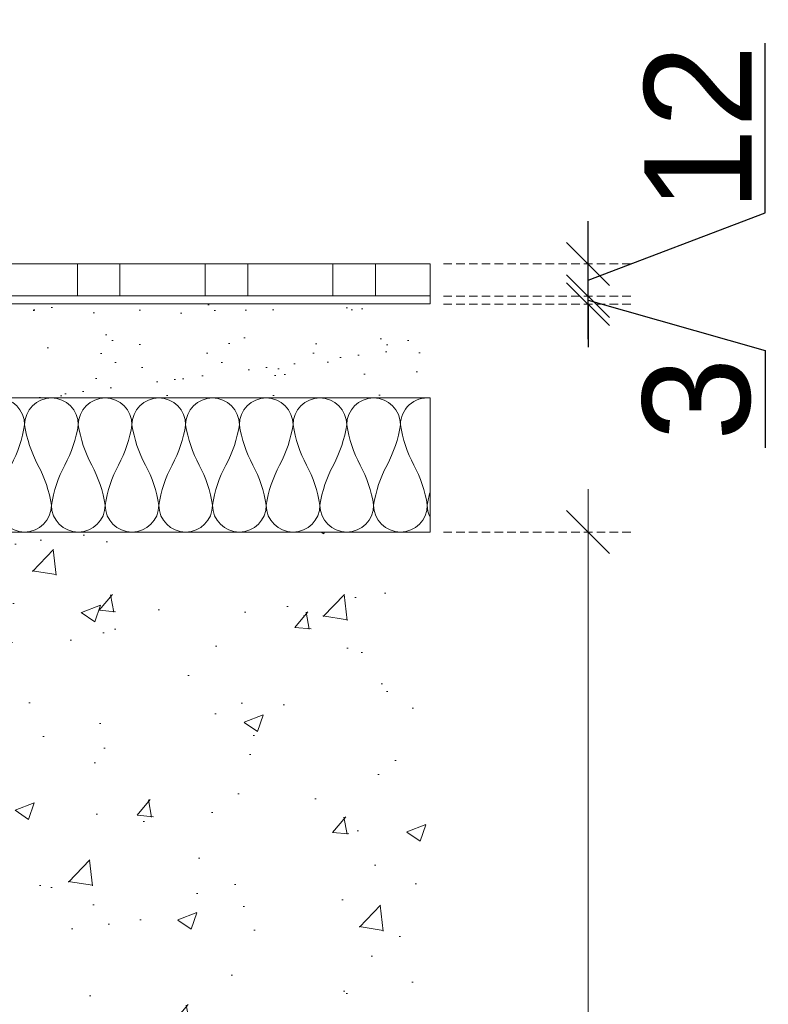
# Model space of a CAD drawing. Header units: millimetres. Extents: x 3652085 to 3778338, y -303702 to -273644.
# Tile 230 of 256: x 3701799 to 3702078, y -287482 to -287115. Entities that reach past the tile are written whole.
import ezdxf

# ---------------------------------------------------------------- set-up
doc = ezdxf.new("R2010")
doc.units = ezdxf.units.MM
doc.header["$PDMODE"] = 34
doc.linetypes.add('HIDDEN2', pattern=[4.7625, 3.175, -1.5875])
for name, color, linetype, lineweight in [('DIM-03    (HAUSART)', 111, 'Continuous', 5), ('FINISH-FLOOR   (HAUSART)', 140, 'Continuous', 5), ('SLAB    (HAUSART)_Pen_No__2', 8, 'Continuous', 15), ('SYMBOL-DETAIL    (HAUSART)', 2, 'Continuous', 5), ('WALL DETAIL (HAUSEART)', 31, 'Continuous', 5)]:
    doc.layers.add(name, color=color, linetype=linetype, lineweight=lineweight)
doc.styles.add('1-20 Eng HA', font='arial.ttf', dxfattribs={"height": 40})
doc.dimstyles.new('1-20 Eng HA', dxfattribs={"dimtxt": 40, "dimasz": 16, "dimexe": 16, "dimexo": 5, "dimgap": 5, "dimtad": 1, "dimdec": 0, "dimlfac": -1, "dimzin": 0, "dimdsep": 46, "dimtxsty": '1-20 Eng HA', "dimblk": 'OBLIQUE', "dimcen": 0.09, "dimdle": 16, "dimclrd": 256, "dimclre": 256, "dimclrt": 256, "dimadec": 0, "dimazin": 0, "dimtfac": 1, "dimtdec": 0, "dimtofl": 0, "dimtmove": 0, "dimatfit": 3, "dimldrblk": 'OBLIQUE', "dimfxl": 1, "dimtolj": 1, "dimtzin": 0, "dimlwe": 0, "dimarcsym": 0})

# ---------------------------------------------------------------- blocks, each defined once
blk = doc.blocks.new('_Oblique')
at = {"color": 0, "linetype": 'ByBlock', "lineweight": -2}
blk.add_line((-0.5, -0.5), (0.5, 0.5), dxfattribs=at)
blk = doc.blocks.new('*D448')
at = {"layer": 'Defpoints', "color": 0, "lineweight": 0, "transparency": 16777216}
for p in [(3701951.63, -287218.48), (3702010.54, -287218.48), (3701951.63, -287221.48)]:
    blk.add_point(p, dxfattribs=at)
at = {"layer": 'DIM-03    (HAUSART)', "lineweight": -2, "transparency": 16777216}
for p, q in [((3702010.54, -287218.48), (3702010.54, -287202.48)), ((3702010.54, -287221.48), (3702010.54, -287218.48)), ((3702010.54, -287219.98), (3702076.56, -287238.8)), ((3702010.54, -287221.48), (3702010.54, -287237.48)), ((3702076.56, -287238.8), (3702076.56, -287274.99))]:
    blk.add_line(p, q, dxfattribs=at)
at = {"layer": 'DIM-03    (HAUSART)', "linetype": 'HIDDEN2', "lineweight": 0, "transparency": 16777216}
for p, q in [((3701956.63, -287218.48), (3702026.54, -287218.48)), ((3701956.63, -287221.48), (3702026.54, -287221.48))]:
    blk.add_line(p, q, dxfattribs=at)
at = {"layer": 'DIM-03    (HAUSART)', "lineweight": -2, "transparency": 16777216, "xscale": 16, "yscale": 16, "zscale": 16}
for p, rotation in [((3702010.54, -287218.48), 270), ((3702010.54, -287221.48), 90)]:
    blk.add_blockref('_Oblique', p, dxfattribs=dict(at, rotation=rotation))
at = {"layer": 'DIM-03    (HAUSART)', "lineweight": 0, "transparency": 16777216, "insert": (3702051.13, -287256.9), "char_height": 40, "attachment_point": 5, "rotation": 90, "style": '1-20 Eng HA'}
blk.add_mtext('\\A1;3', dxfattribs=at)
blk = doc.blocks.new('*D449')
at = {"layer": 'Defpoints', "color": 0, "lineweight": 0, "transparency": 16777216}
for p in [(3701951.63, -287206.5), (3702010.54, -287206.5), (3701951.63, -287218.48)]:
    blk.add_point(p, dxfattribs=at)
at = {"layer": 'DIM-03    (HAUSART)', "lineweight": -2, "transparency": 16777216}
for p, q in [((3702076.56, -287187.37), (3702076.56, -287124.24)), ((3702010.54, -287212.49), (3702076.56, -287187.37)), ((3702010.54, -287234.48), (3702010.54, -287190.5))]:
    blk.add_line(p, q, dxfattribs=at)
at = {"layer": 'DIM-03    (HAUSART)', "linetype": 'HIDDEN2', "lineweight": 0, "transparency": 16777216}
for p, q in [((3701956.63, -287206.5), (3702026.54, -287206.5)), ((3701956.63, -287218.48), (3702026.54, -287218.48))]:
    blk.add_line(p, q, dxfattribs=at)
at = {"layer": 'DIM-03    (HAUSART)', "lineweight": -2, "transparency": 16777216, "xscale": 16, "yscale": 16, "zscale": 16}
for p, rotation in [((3702010.54, -287206.5), 90), ((3702010.54, -287218.48), 270)]:
    blk.add_blockref('_Oblique', p, dxfattribs=dict(at, rotation=rotation))
at = {"layer": 'DIM-03    (HAUSART)', "lineweight": 0, "transparency": 16777216, "insert": (3702051.48, -287155.8), "char_height": 40, "attachment_point": 5, "rotation": 90, "style": '1-20 Eng HA'}
blk.add_mtext('\\A1;12', dxfattribs=at)

msp = doc.modelspace()

# ---------------------------------------------------------------- hatches: boundary and pattern name
at = {"layer": 'FINISH-FLOOR   (HAUSART)'}
h = msp.add_hatch(dxfattribs=at)
h.set_pattern_fill('AR-SAND', color=31, scale=0.5)
h.set_pattern_definition([(37.5, (3588762.101, -273794.261), (-0.8000156, 24.470662), [0, -19.304, 0, -21.59, 0, -20.6375]), (7.5, (3588762.1, -273794.26), (22.476164, 35.841255), [0, -10.414, 0, -17.399, 0, -6.6675]), (327.5, (3588746.48, -273794.261), (39.5496185, 0.0718592), [0, -6.35, 0, -22.86, 0, -29.845]), (317.5, (3588746.48, -273794.26), (38.177823, 11.146466), [0, -3.175, 0, -14.986, 0, -17.145])])
h.paths.add_polyline_path([(3701590.3, -287221.37), (3701590.3, -287256.44), (3701951.63, -287256.44), (3701951.63, -287221.37)])
at = {"layer": 'SLAB    (HAUSART)_Pen_No__2', "lineweight": 15}
h = msp.add_hatch(dxfattribs=at)
h.set_pattern_fill('AR-CONC', color=256, scale=0.4)
h.set_pattern_definition([(50, (3477757.38, -269762.08), (72.873868, -6.375634), [7.62, -83.82]), (355, (3477757.38, -269762.08), (-14.097369, 76.422738), [6.096, -67.056234]), (100.451445, (3477763.45, -269762.61), (58.776499, 70.0471), [6.476004, -71.236098]), (46.1842, (3477757.38, -269741.76), (108.431616, -16.81693), [11.43, -125.73]), (96.63556, (3477766.41, -269743.16), (94.961654, 98.97045), [9.71401, -106.854243]), (351.18415, (3477757.38, -269741.76), (94.961654, 98.97045), [9.143987, -100.583893]), (21, (3477767.54, -269746.84), (60.645757, -40.90608), [7.62, -83.82]), (326, (3477767.54, -269746.84), (24.720811, 73.675186), [6.096, -67.056]), (71.451445, (3477772.59, -269750.25), (85.366568, 32.769108), [6.476004, -71.235975]), (37.5, (3477757.378, -269762.08), (1.2354413, 33.8220155), [0, -66.2432, 0, -68.072, 0, -67.31]), (7.5, (3477757.378, -269762.08), (26.727865, 40.07223), [0, -38.8112, 0, -64.7192, 0, -25.654]), (327.5, (3477734.721, -269762.08), (54.236238, -2.2914976), [0, -25.4, 0, -79.248, 0, -105.156]), (317.5, (3477724.56, -269762.08), (59.251673, 10.170596), [0, -33.02, 0, -52.6288, 0, -74.676])])
h.paths.add_polyline_path([(3701951.63, -287306.43), (3701193.56, -287306.43), (3701193.56, -287526.43), (3701455.67, -287526.43), (3701455.67, -287546.43), (3701455.67, -287688.01), (3701537.46, -287688.01), (3701560.8, -287599.65), (3701584.38, -287776.38), (3701611.2, -287688.01), (3701855.67, -287688.01), (3701855.67, -287526.43), (3701951.63, -287526.43)])
at = {"layer": 'WALL DETAIL (HAUSEART)'}
h = msp.add_hatch(dxfattribs=at)
h.set_pattern_fill('ANSI32', color=0, scale=5, angle=45)
h.set_pattern_definition([(90, (3585186.52, -277094.26), (-47.625, 0), []), (90, (3585202.395, -277078.386), (-47.625, 0), [])])
h.paths.add_polyline_path([(3701593.4, -287206.39), (3701593.4, -287218.37), (3701951.63, -287218.37), (3701951.63, -287206.4)])

# ---------------------------------------------------------------- linework, layer by layer
at = {"lineweight": 0, "elevation": -180000}
for points in [[(3701593.4, -287206.39), (3701593.4, -287218.37), (3701870.25, -287218.37), (3701951.63, -287218.37), (3701951.63, -287206.4), (3701593.4, -287206.39)], [(3701588.3, -287218.37), (3701588.3, -287221.37), (3701870.25, -287221.37), (3701951.63, -287221.37), (3701951.63, -287218.37), (3701588.3, -287218.37)]]:
    msp.add_lwpolyline(points, close=True, dxfattribs=at)
at = {"layer": 'DIM-03    (HAUSART)', "lineweight": 0}
msp.add_line((3702010.54, -287688.01, -180000), (3702010.54, -287290.42, -180000), dxfattribs=at)
at = {"layer": 'DIM-03    (HAUSART)', "linetype": 'HIDDEN2', "lineweight": 0}
msp.add_line((3701956.62, -287306.42, -180000), (3702026.54, -287306.42, -180000), dxfattribs=at)
at = {"layer": 'FINISH-FLOOR   (HAUSART)', "color": 31, "elevation": -180000}
msp.add_lwpolyline([(3701590.3, -287256.43), (3701590.3, -287306.43), (3701951.63, -287306.43), (3701951.63, -287256.43), (3701590.3, -287256.43)], close=True, dxfattribs=at)
for points in [[(3701780.46, -287266.44, -1), (3701800.48, -287266.44, -0.084435), (3701795.48, -287281.43, 0.084435)], [(3701790.47, -287296.42, 1), (3701810.49, -287296.42, 0.084435), (3701805.48, -287281.43, -0.084435), (3701800.48, -287266.44, -1), (3701820.5, -287266.44, -0.084435), (3701815.49, -287281.43, 0.084435), (3701810.49, -287296.42, 1), (3701830.51, -287296.42, 0.084435), (3701825.5, -287281.43, -0.084435), (3701820.5, -287266.44, -1), (3701840.51, -287266.44, -0.084435), (3701835.51, -287281.43, 0.084435), (3701830.51, -287296.42, 1), (3701850.52, -287296.42, 0.084435), (3701845.52, -287281.43, -0.084435), (3701840.51, -287266.44, -1), (3701860.53, -287266.44, -0.084435), (3701855.53, -287281.43, 0.084435), (3701850.52, -287296.42, 1), (3701870.54, -287296.42, 0.084435), (3701865.54, -287281.43, -0.084435), (3701860.53, -287266.44, -1), (3701880.55, -287266.44, -0.084435), (3701875.54, -287281.43, 0.084435), (3701870.54, -287296.42, 1), (3701890.56, -287296.42, 0.084435), (3701885.55, -287281.43, -0.084435), (3701880.55, -287266.44, -1), (3701900.57, -287266.44, -0.084435), (3701895.56, -287281.43, 0.084435), (3701890.56, -287296.42, 1), (3701910.57, -287296.42, 0.084435), (3701905.57, -287281.43, -0.084435), (3701900.57, -287266.44, -1), (3701920.58, -287266.44, -0.084435), (3701915.58, -287281.43, 0.084435), (3701910.57, -287296.42, 1), (3701930.59, -287296.42, 0.084435), (3701925.59, -287281.43, -0.084435), (3701920.58, -287266.44, -1), (3701940.6, -287266.44, -0.084435), (3701935.59, -287281.43, 0.084435), (3701930.59, -287296.42, 1), (3701950.61, -287296.42, 0.084435), (3701945.6, -287281.43, -0.084435), (3701940.6, -287266.44, -0.444513), (3701951.63, -287256.48)], [(3701951.63, -287291.54, 0.026456), (3701950.61, -287296.42, 0.11448), (3701951.63, -287300.83)]]:
    msp.add_lwpolyline(points, format="xyb", dxfattribs=at)
at = {"layer": 'SLAB    (HAUSART)_Pen_No__2', "lineweight": 15}
msp.add_line((3701951.63, -287306.43, -180000), (3701193.56, -287306.43, -180000), dxfattribs=at)
at = {"layer": 'SYMBOL-DETAIL    (HAUSART)', "color": 171, "ltscale": 0.5, "elevation": -180000}
msp.add_lwpolyline([(3701951.63, -287839.79, 12, 12, 0), (3701951.63, -287959.47, 0, 0, 0), (3701951.63, -285860.31, 0, 0, 0), (3701863.26, -285833.5, 0, 0, 0), (3702040, -285809.92, 0, 0, 0), (3701951.63, -285786.57, 0, 0, 0), (3701951.63, -283834.82, 12, 12, 0), (3701951.63, -283954.5, 0, 0, 0)], format="xyseb", dxfattribs=at)

# ---------------------------------------------------------------- block references
at = {"layer": 'DIM-03    (HAUSART)', "lineweight": 0, "xscale": 16, "yscale": 16, "zscale": 16, "rotation": 90}
msp.add_blockref('_Oblique', (3702010.54, -287306.42, -180000), dxfattribs=at)

# ---------------------------------------------------------------- dimensions: what is measured, and where the dimension line sits
at = {"layer": 'DIM-03    (HAUSART)', "lineweight": 0}
for base, p1, p2, picture, middle in [((3702010.54, -287206.5, -180000), (3701951.63, -287218.48, -180000), (3701951.63, -287206.5, -180000), '*D449', (3702076.56, -287182.37, -180000)), ((3702010.54, -287218.48, -180000), (3701951.63, -287221.48, -180000), (3701951.63, -287218.48, -180000), '*D448', (3702076.56, -287243.8, -180000))]:
    dim = msp.add_linear_dim(base=base, p1=p1, p2=p2, angle=90, dimstyle='1-20 Eng HA', override={"dimtmove": 1}, dxfattribs=at)
    dim.commit()
    dim.dimension.update_dxf_attribs({"geometry": picture, "text_midpoint": middle, "dimtype": 160})

doc.saveas('drawing.dxf')
